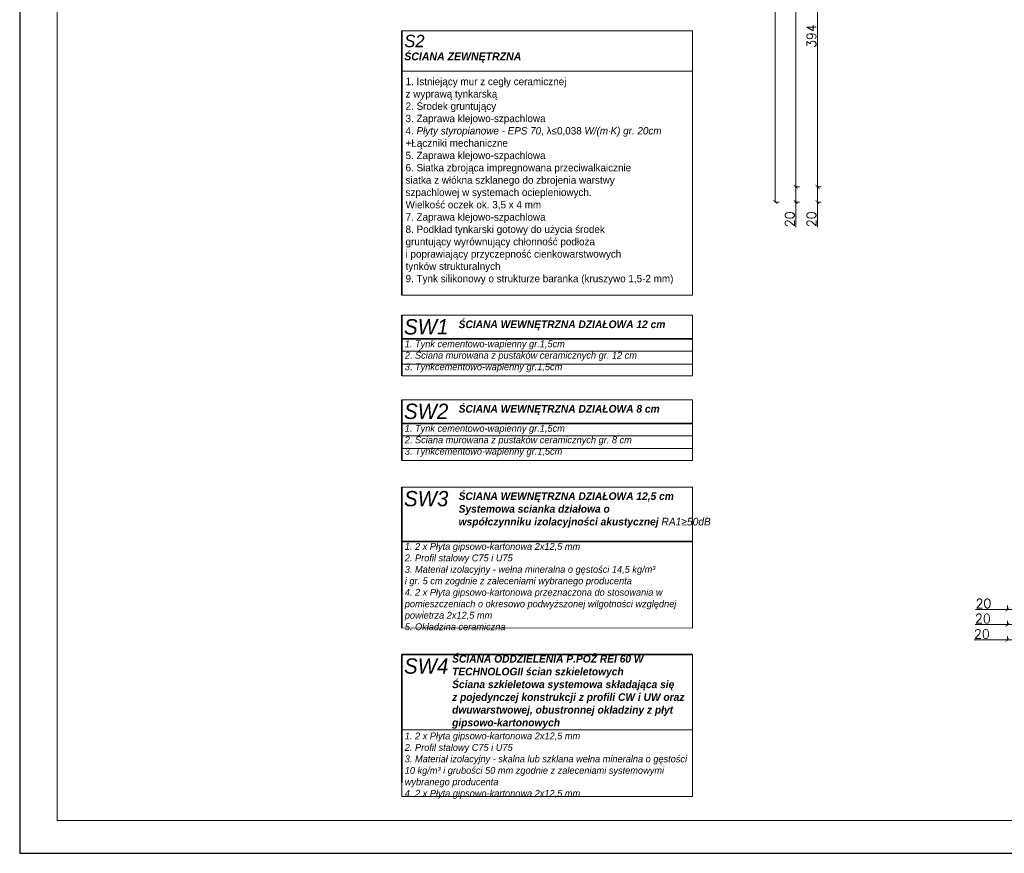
# Model space of a CAD drawing. Header units: millimetres. Extents: x -587 to 358276, y -26688 to 221215.
# Tile 72 of 256: x 7575 to 8863, y 8874 to 9964. Entities that reach past the tile are written whole.
import ezdxf

# ---------------------------------------------------------------- set-up
doc = ezdxf.new("R2010")
doc.units = ezdxf.units.MM
doc.header["$MEASUREMENT"] = 0
doc.layers.add('a3', color=3, linetype='Continuous', lineweight=30, plot=False)
doc.layers.add('A_wymiarowanie', color=176, linetype='Continuous', lineweight=9)
doc.layers.add('wymiarowanie', color=176, linetype='Continuous', lineweight=9)
doc.styles.add('styl2', font='simplex.shx')
doc.dimstyles.new('Skala 1-50', dxfattribs={"dimtxt": 12, "dimasz": 5, "dimexe": 1, "dimexo": 1, "dimgap": 1.5, "dimtad": 1, "dimdec": 1, "dimrnd": 0.5, "dimtxsty": 'styl2', "dimblk": 'ARCHTICK', "dimcen": 5, "dimadec": 0, "dimazin": 0, "dimtfac": 1, "dimtdec": 1, "dimtmove": 1, "dimatfit": 3, "dimldrblk": 'ARCHTICK', "dimfxl": 5, "dimfxlon": 1, "dimlwd": -1, "dimlwe": -1, "dimarcsym": 0})

# ---------------------------------------------------------------- blocks, each defined once
blk = doc.blocks.new('_ArchTick')
at = {"color": 0, "linetype": 'ByBlock', "const_width": 0.15}
blk.add_lwpolyline([(-0.5, -0.5), (0.5, 0.5)], dxfattribs=at)
blk = doc.blocks.new('*D3594')
at = {"layer": 'Defpoints', "color": 0}
for p in [(8618.8, 9745.7), (8887.2, 9745.7), (8887.2, 9725.7)]:
    blk.add_point(p, dxfattribs=at)
at = {"layer": 'wymiarowanie', "color": 0}
for p, q in [((8623.8, 9745.7), (8617.8, 9745.7)), ((8618.8, 9725.7), (8618.8, 9745.7)), ((8623.8, 9725.7), (8617.8, 9725.7)), ((8618.8, 9725.7), (8618.8, 9692.9))]:
    blk.add_line(p, q, dxfattribs=at)
at = {"layer": 'wymiarowanie', "color": 0, "xscale": 5, "yscale": 5, "zscale": 5}
for p, rotation in [((8618.8, 9745.7), 90), ((8618.8, 9725.7), 270)]:
    blk.add_blockref('_ArchTick', p, dxfattribs=dict(at, rotation=rotation))
at = {"layer": 'wymiarowanie', "color": 0, "insert": (8611, 9703.2), "char_height": 12, "attachment_point": 5, "rotation": 90, "style": 'styl2'}
blk.add_mtext('20', dxfattribs=at)
blk = doc.blocks.new('*D3595')
at = {"layer": 'Defpoints', "color": 0}
for p in [(8618.8, 10139.7), (8867.2, 10139.7), (8887.2, 9745.7)]:
    blk.add_point(p, dxfattribs=at)
at = {"layer": 'wymiarowanie', "color": 0}
for p, q in [((8623.8, 10139.7), (8617.8, 10139.7)), ((8618.8, 9745.7), (8618.8, 10139.7)), ((8623.8, 9745.7), (8617.8, 9745.7))]:
    blk.add_line(p, q, dxfattribs=at)
at = {"layer": 'wymiarowanie', "color": 0, "xscale": 5, "yscale": 5, "zscale": 5}
for p, rotation in [((8618.8, 10139.7), 90), ((8618.8, 9745.7), 270)]:
    blk.add_blockref('_ArchTick', p, dxfattribs=dict(at, rotation=rotation))
at = {"layer": 'wymiarowanie', "color": 0, "insert": (8611, 9942.7), "char_height": 12, "attachment_point": 5, "rotation": 90, "style": 'styl2'}
blk.add_mtext('394', dxfattribs=at)
blk = doc.blocks.new('*D3607')
at = {"layer": 'Defpoints', "color": 0}
for p in [(8618.8, 10527.9), (8590.4, 9745.7), (8623.8, 9745.7)]:
    blk.add_point(p, dxfattribs=at)
at = {"layer": 'wymiarowanie', "color": 0}
for p, q in [((8595.4, 10527.9), (8589.4, 10527.9)), ((8590.4, 10527.9), (8590.4, 9745.7)), ((8595.4, 9745.7), (8589.4, 9745.7))]:
    blk.add_line(p, q, dxfattribs=at)
at = {"layer": 'wymiarowanie', "color": 0, "xscale": 5, "yscale": 5, "zscale": 5}
for p, rotation in [((8590.4, 10527.9), 90), ((8590.4, 9745.7), 270)]:
    blk.add_blockref('_ArchTick', p, dxfattribs=dict(at, rotation=rotation))
at = {"layer": 'wymiarowanie', "color": 0, "insert": (8582.6, 10136.8), "char_height": 12, "attachment_point": 5, "rotation": 90, "style": 'styl2'}
blk.add_mtext('782', dxfattribs=at)
blk = doc.blocks.new('*D3608')
at = {"layer": 'Defpoints', "color": 0}
for p in [(8590.4, 9745.7), (8858.8, 9745.7), (8858.8, 9725.7)]:
    blk.add_point(p, dxfattribs=at)
at = {"layer": 'wymiarowanie', "color": 0}
for p, q in [((8595.4, 9745.7), (8589.4, 9745.7)), ((8590.4, 9725.7), (8590.4, 9745.7)), ((8595.4, 9725.7), (8589.4, 9725.7)), ((8590.4, 9725.7), (8590.4, 9692.9))]:
    blk.add_line(p, q, dxfattribs=at)
at = {"layer": 'wymiarowanie', "color": 0, "xscale": 5, "yscale": 5, "zscale": 5}
for p, rotation in [((8590.4, 9745.7), 90), ((8590.4, 9725.7), 270)]:
    blk.add_blockref('_ArchTick', p, dxfattribs=dict(at, rotation=rotation))
at = {"layer": 'wymiarowanie', "color": 0, "insert": (8582.6, 9703.2), "char_height": 12, "attachment_point": 5, "rotation": 90, "style": 'styl2'}
blk.add_mtext('20', dxfattribs=at)
blk = doc.blocks.new('*D3610')
at = {"layer": 'Defpoints', "color": 0}
for p in [(8563.7, 11394.8), (8595.4, 11394.8), (8595.4, 9725.7)]:
    blk.add_point(p, dxfattribs=at)
at = {"layer": 'wymiarowanie', "color": 0}
for p, q in [((8568.7, 11394.8), (8562.7, 11394.8)), ((8563.7, 9725.7), (8563.7, 11394.8)), ((8568.7, 9725.7), (8562.7, 9725.7))]:
    blk.add_line(p, q, dxfattribs=at)
at = {"layer": 'wymiarowanie', "color": 0, "xscale": 5, "yscale": 5, "zscale": 5}
for p, rotation in [((8563.7, 11394.8), 90), ((8563.7, 9725.7), 270)]:
    blk.add_blockref('_ArchTick', p, dxfattribs=dict(at, rotation=rotation))
at = {"layer": 'wymiarowanie', "color": 0, "insert": (8555.9, 10560.2), "char_height": 12, "attachment_point": 5, "rotation": 90, "style": 'styl2'}
blk.add_mtext('1669', dxfattribs=at)
blk = doc.blocks.new('*D3669')
at = {"layer": 'Defpoints', "color": 0}
for p in [(8867.2, 9745.7), (8887.2, 9745.7), (8887.2, 9192.9)]:
    blk.add_point(p, dxfattribs=at)
at = {"layer": 'wymiarowanie', "color": 0}
for p, q in [((8867.2, 9197.9), (8867.2, 9191.9)), ((8887.2, 9197.9), (8887.2, 9191.9)), ((8867.2, 9192.9), (8825.7, 9192.9)), ((8867.2, 9192.9), (8887.2, 9192.9))]:
    blk.add_line(p, q, dxfattribs=at)
at = {"layer": 'wymiarowanie', "color": 0, "xscale": 5, "yscale": 5, "zscale": 5, "rotation": 180}
blk.add_blockref('_ArchTick', (8867.2, 9192.9), dxfattribs=at)
at = {"layer": 'wymiarowanie', "color": 0, "xscale": 5, "yscale": 5, "zscale": 5}
blk.add_blockref('_ArchTick', (8887.2, 9192.9), dxfattribs=at)
at = {"layer": 'wymiarowanie', "color": 0, "insert": (8835.9, 9200.7), "char_height": 12, "attachment_point": 5, "style": 'styl2'}
blk.add_mtext('20', dxfattribs=at)
blk = doc.blocks.new('*D3701')
at = {"layer": 'Defpoints', "color": 0}
for p in [(8867.2, 9197.9), (8887.2, 9197.9), (8887.2, 9173.1)]:
    blk.add_point(p, dxfattribs=at)
at = {"layer": 'wymiarowanie', "color": 0}
for p, q in [((8867.2, 9173.1), (8824.9, 9173.1)), ((8867.2, 9178.1), (8867.2, 9172.1)), ((8867.2, 9173.1), (8887.2, 9173.1)), ((8887.2, 9178.1), (8887.2, 9172.1))]:
    blk.add_line(p, q, dxfattribs=at)
at = {"layer": 'wymiarowanie', "color": 0, "xscale": 5, "yscale": 5, "zscale": 5, "rotation": 180}
blk.add_blockref('_ArchTick', (8867.2, 9173.1), dxfattribs=at)
at = {"layer": 'wymiarowanie', "color": 0, "xscale": 5, "yscale": 5, "zscale": 5}
blk.add_blockref('_ArchTick', (8887.2, 9173.1), dxfattribs=at)
at = {"layer": 'wymiarowanie', "color": 0, "insert": (8835.2, 9181), "char_height": 12, "attachment_point": 5, "style": 'styl2'}
blk.add_mtext('20', dxfattribs=at)
blk = doc.blocks.new('*D3713')
at = {"layer": 'Defpoints', "color": 0}
for p in [(8867.2, 9178.1), (8887.2, 9178.1), (8887.2, 9153.1)]:
    blk.add_point(p, dxfattribs=at)
at = {"layer": 'wymiarowanie', "color": 0}
for p, q in [((8867.2, 9158.1), (8867.2, 9152.1)), ((8887.2, 9158.1), (8887.2, 9152.1)), ((8867.2, 9153.1), (8823.7, 9153.1)), ((8867.2, 9153.1), (8887.2, 9153.1))]:
    blk.add_line(p, q, dxfattribs=at)
at = {"layer": 'wymiarowanie', "color": 0, "xscale": 5, "yscale": 5, "zscale": 5, "rotation": 180}
blk.add_blockref('_ArchTick', (8867.2, 9153.1), dxfattribs=at)
at = {"layer": 'wymiarowanie', "color": 0, "xscale": 5, "yscale": 5, "zscale": 5}
blk.add_blockref('_ArchTick', (8887.2, 9153.1), dxfattribs=at)
at = {"layer": 'wymiarowanie', "color": 0, "insert": (8833.9, 9160.9), "char_height": 12, "attachment_point": 5, "style": 'styl2'}
blk.add_mtext('20', dxfattribs=at)

msp = doc.modelspace()

# ---------------------------------------------------------------- linework, layer by layer
at = {"layer": 'a3'}
msp.add_lwpolyline([(13075.31, 8874.01), (13075.31, 11844.01), (7575.31, 11844.01), (7575.31, 8874.01), (13075.31, 8874.01)], dxfattribs=at)
at = {"layer": 'A_wymiarowanie', "lineweight": 35}
for p, q in [((8075.2, 9577.67), (8075.2, 9498.33)), ((8075.2, 9546.81), (8455.2, 9546.81)), ((8075.2, 9467.12), (8075.2, 9387.78)), ((8075.2, 9436.26), (8455.2, 9436.26)), ((8075.2, 9352.95), (8075.2, 9168.88)), ((8075.2, 9281.85), (8455.2, 9281.85)), ((8075.2, 9134.05), (8075.2, 8966.58)), ((8075.2, 9134.05), (8455.2, 9134.05))]:
    msp.add_line(p, q, dxfattribs=at)
at = {"layer": 'A_wymiarowanie'}
for p, q in [((8455.2, 9546.81), (8075.2, 9546.81)), ((8075.2, 9538.93), (8075.2, 9498.33)), ((8455.2, 9530.64), (8075.2, 9530.64)), ((8455.2, 9530.64), (8075.2, 9530.64)), ((8455.2, 9513.88), (8075.2, 9513.88)), ((8455.2, 9498.33), (8075.2, 9498.33)), ((8455.2, 9498.33), (8075.2, 9498.33)), ((8455.2, 9436.26), (8075.2, 9436.26)), ((8075.2, 9428.39), (8075.2, 9387.78)), ((8455.2, 9420.1), (8075.2, 9420.1)), ((8455.2, 9420.1), (8075.2, 9420.1)), ((8455.2, 9403.33), (8075.2, 9403.33)), ((8455.2, 9387.78), (8075.2, 9387.78)), ((8455.2, 9387.78), (8075.2, 9387.78)), ((8075.2, 9314.21), (8075.2, 9210.75)), ((8075.2, 9095.31), (8075.2, 8991.85))]:
    msp.add_line(p, q, dxfattribs=at)
for points in [[(8075.2, 9577.67), (8455.2, 9577.67), (8455.2, 9498.33), (8075.2, 9498.33)], [(8075.2, 9467.12), (8455.2, 9467.12), (8455.2, 9387.78), (8075.2, 9387.78)], [(8075.2, 9352.95), (8455.2, 9352.95), (8455.2, 9168.61), (8075.2, 9168.92)], [(8075.2, 9035.69), (8455.2, 9035.69), (8455.2, 8948.1), (8075.2, 8948.1)]]:
    msp.add_lwpolyline(points, close=True, dxfattribs=at)
at = {"layer": 'wymiarowanie', "lineweight": 35}
msp.add_line((8075.2, 9949.38), (8075.2, 9603.98), dxfattribs=at)
at = {"layer": 'wymiarowanie'}
msp.add_line((8075.2, 8955.98), (8075.2, 8955.98), dxfattribs=at)
at = {"layer": 'wymiarowanie', "color": 7}
msp.add_lwpolyline([(13026.2, 8917.05), (13026.2, 11788.83), (7624.42, 11788.83), (7624.42, 8917.05)], close=True, dxfattribs=at)
at = {"layer": 'wymiarowanie'}
for points in [[(8075.2, 9949.38), (8455.2, 9949.38), (8455.2, 9603.98), (8075.2, 9603.98)], [(8075.2, 9949.38), (8455.2, 9949.38), (8455.2, 9897.06), (8075.2, 9897.06)], [(8455.2, 9134.05), (8075.2, 9134.05), (8075.2, 9035.69), (8455.2, 9035.69)]]:
    msp.add_lwpolyline(points, close=True, dxfattribs=at)

# ---------------------------------------------------------------- texts
at = {"layer": 'A_wymiarowanie', "attachment_point": 1}
for s, insert, char_height, width in [('{\\fCentury Gothic|b0|i1|c238|p34;SW1}', (8078.07, 9572.55), 20, 34.2751), ('{\\fCentury Gothic|b1|i1|c238|p34;ŚCIANA WEWNĘTRZNA DZIAŁOWA 12 cm}', (8149.45, 9570.83), 10, 337.6598), ('\\pxse1.111111;{\\fCentury Gothic|b0|i1|c0|p34;1. Tynk cementowo-wapienny gr.1,5cm\\P2\\fCentury Gothic|b0|i0|c0|p34;. \\fCentury Gothic|b0|i1|c0|p34;Ściana murowana z pustaków ceramicznych gr. 12 cm\\fCentury Gothic|b0|i0|c0|p34; \\P\\fCentury Gothic|b0|i1|c0|p34;\\H1.000002x;3\\fCentury Gothic|b0|i0|c0|p34;. \\fCentury Gothic|b0|i1|c0|p34;Tynkcementowo-wapienny\\H0.999998x; gr.1,5cm}', (8079.02, 9544.79), 9, 376.182), ('{\\fCentury Gothic|b0|i1|c238|p34;SW2}', (8078.07, 9462.01), 20, 34.2751), ('{\\fCentury Gothic|b1|i1|c238|p34;ŚCIANA WEWNĘTRZNA DZIAŁOWA 8 cm}', (8149.45, 9460.28), 10, 337.6598), ('\\pxse1.111111;{\\fCentury Gothic|b0|i1|c0|p34;1. Tynk cementowo-wapienny gr.1,5cm\\P2\\fCentury Gothic|b0|i0|c0|p34;. \\fCentury Gothic|b0|i1|c0|p34;Ściana murowana z pustaków ceramicznych gr. 8 cm\\fCentury Gothic|b0|i0|c0|p34; \\P\\fCentury Gothic|b0|i1|c0|p34;\\H1.000002x;3\\fCentury Gothic|b0|i0|c0|p34;. \\fCentury Gothic|b0|i1|c0|p34;Tynkcementowo-wapienny\\H0.999998x; gr.1,5cm}', (8079.02, 9434.24), 9, 376.182), ('{\\fCentury Gothic|b0|i1|c238|p34;SW3}', (8078.07, 9347.83), 20, 34.2751), ('{\\fCentury Gothic|b1|i1|c238|p34;ŚCIANA WEWNĘTRZNA DZIAŁOWA 12,5 cm\\P\\pxse0.888889;Systemowa scianka działowa o \\Pwspółczynniku izolacyjności akustycznej \\fCentury Gothic|b0|i1|c0|p34;RA1≥50dB\\fCentury Gothic|b1|i1|c238|p34; }', (8149.45, 9346.1), 10, 337.6598), ('\\pxse1.111111;{\\fCentury Gothic|b0|i1|c0|p34;1. 2 x Płyta gipsowo-kartonowa 2x12,5 mm\\P\\pse0.888889;2. Profil stalowy C75 i U75\\P3. Materiał izolacyjny - wełna mineralna o gęstości 14,5 kg/m³ \\Pi gr. 5 cm zogdnie z zaleceniami wybranego producenta\\P4. 2 x Płyta gipsowo-kartonowa przeznaczona do stosowania w pomieszczeniach o okresowo podwyższonej wilgotności względnej powietrza 2x12,5 mm\\P5. Okładzina ceramiczna}', (8079.02, 9279.83), 9, 376.182), ('{\\fCentury Gothic|b1|i1|c238|p34;ŚCIANA ODDZIELENIA P.POŻ REI 60 W TECHNOLOGII ścian szkieletowych\\P\\pxse0.888889;Ściana szkieletowa systemowa składająca się \\Pz pojedynczej konstrukcji z profili CW i UW oraz dwuwarstwowej, obustronnej okładziny z płyt gipsowo-kartonowych }', (8140.94, 9133.35), 10, 337.6598), ('{\\fCentury Gothic|b0|i1|c238|p34;SW4}', (8078.07, 9128.93), 20, 34.2751), ('\\pxse1.111111;{\\fCentury Gothic|b0|i1|c0|p34;1. 2 x Płyta gipsowo-kartonowa 2x12,5 mm\\P\\pse0.888889;2. Profil stalowy C75 i U75\\P3. Materiał izolacyjny - skalna lub szklana wełna mineralna o gęstości 10 kg/m³ i grubości 50 mm zgodnie z zaleceniami systemowymi wybranego producenta\\P4. 2 x Płyta gipsowo-kartonowa 2x12,5 mm}', (8079.02, 9031.97), 9, 376.182)]:
    msp.add_mtext(s, dxfattribs=dict(at, insert=insert, char_height=char_height, width=width))
at = {"layer": 'wymiarowanie', "attachment_point": 1}
for s, insert, char_height, width in [('{\\fCentury Gothic|b0|i1|c238|p34;S2}', (8078.35, 9944.46), 16.2305, 216.5967), ('{\\fCentury Gothic|b1|i1|c238|p34;ŚCIANA ZEWNĘTRZNA}', (8078.35, 9921.31), 10.3051, 216.5967), ('\\pxql;{\\fCentury Gothic|b0|i0|c238|p34;1. Istniejący mur z cegły ceramicznej\\Pz wyprawą tynkarską \\P2. Środek gruntujący\\P3. Zaprawa klejowo-szpachlowa\\P\\pq*;4. \\fCentury Gothic|b0|i1|c0|p34;Płyty styropianowe - EPS 70\\fCentury Gothic|b0|i0|c238|p34;, λ≤0,038 \\fCentury Gothic|b0|i1|c0|p34;W/(m\\fArial|b0|i0|c0|p34;\\W0.6;·\\fCentury Gothic|b0|i1|c238|p34;\\W1;K) gr. 20cm\\P\\pql;\\fCentury Gothic|b0|i0|c238|p34;+Łączniki mechaniczne\\P5. Zaprawa klejowo-szpachlowa\\P6. Siatka zbrojąca impregnowana przeciwalkaicznie \\Psiatka z włókna szklanego do zbrojenia warstwy \\Pszpachlowej w systemach ociepleniowych. \\PWielkość oczek ok. 3,5 x 4 mm\\P7. Zaprawa klejowo-szpachlowa\\P8. Podkład tynkarski gotowy do użycia środek \\Pgruntujący wyrównujący chłonność podłoża \\Pi poprawiający przyczepność cienkowarstwowych \\Ptynków strukturalnych \\P9. Tynk silikonowy o strukturze baranka (kruszywo 1,5-2 mm)}', (8080.04, 9888.16), 9.66102, 800.6133)]:
    msp.add_mtext(s, dxfattribs=dict(at, insert=insert, char_height=char_height, width=width))

# ---------------------------------------------------------------- dimensions: what is measured, and where the dimension line sits
at = {"layer": 'wymiarowanie'}
for base, p1, p2, picture, middle in [((8563.67, 11394.77), (8595.44, 9725.65), (8595.44, 11394.77), '*D3610', (8555.87, 10560.21)), ((8590.44, 9745.65), (8618.8, 10527.87), (8623.8, 9745.65), '*D3607', (8582.64, 10136.76)), ((8618.8, 10139.66), (8887.19, 9745.65), (8867.19, 10139.66), '*D3595', (8611, 9942.66))]:
    dim = msp.add_linear_dim(base=base, p1=p1, p2=p2, angle=90, dimstyle='Skala 1-50', dxfattribs=at)
    dim.commit()
    dim.dimension.update_dxf_attribs({"geometry": picture, "text_midpoint": middle})
for base, p1, p2, picture, middle in [((8590.44, 9745.65), (8858.82, 9725.65), (8858.82, 9745.65), '*D3608', (8592.48, 9703.16)), ((8618.8, 9745.65), (8887.19, 9725.65), (8887.19, 9745.65), '*D3594', (8620.84, 9703.16))]:
    dim = msp.add_linear_dim(base=base, p1=p1, p2=p2, angle=90, dimstyle='Skala 1-50', dxfattribs=at)
    dim.commit()
    dim.dimension.update_dxf_attribs({"geometry": picture, "text_midpoint": middle, "dimtype": 160})
for base, p1, p2, picture, middle in [((8887.19, 9192.87), (8867.19, 9745.65), (8887.19, 9745.65), '*D3669', (8835.89, 9196.2)), ((8887.19, 9173.15), (8867.19, 9197.87), (8887.19, 9197.87), '*D3701', (8835.19, 9173.54)), ((8887.19, 9153.09), (8867.19, 9178.15), (8887.19, 9178.15), '*D3713', (8833.95, 9155.07))]:
    dim = msp.add_linear_dim(base=base, p1=p1, p2=p2, dimstyle='Skala 1-50', dxfattribs=at)
    dim.commit()
    dim.dimension.update_dxf_attribs({"geometry": picture, "text_midpoint": middle, "dimtype": 160})

doc.saveas('drawing.dxf')
